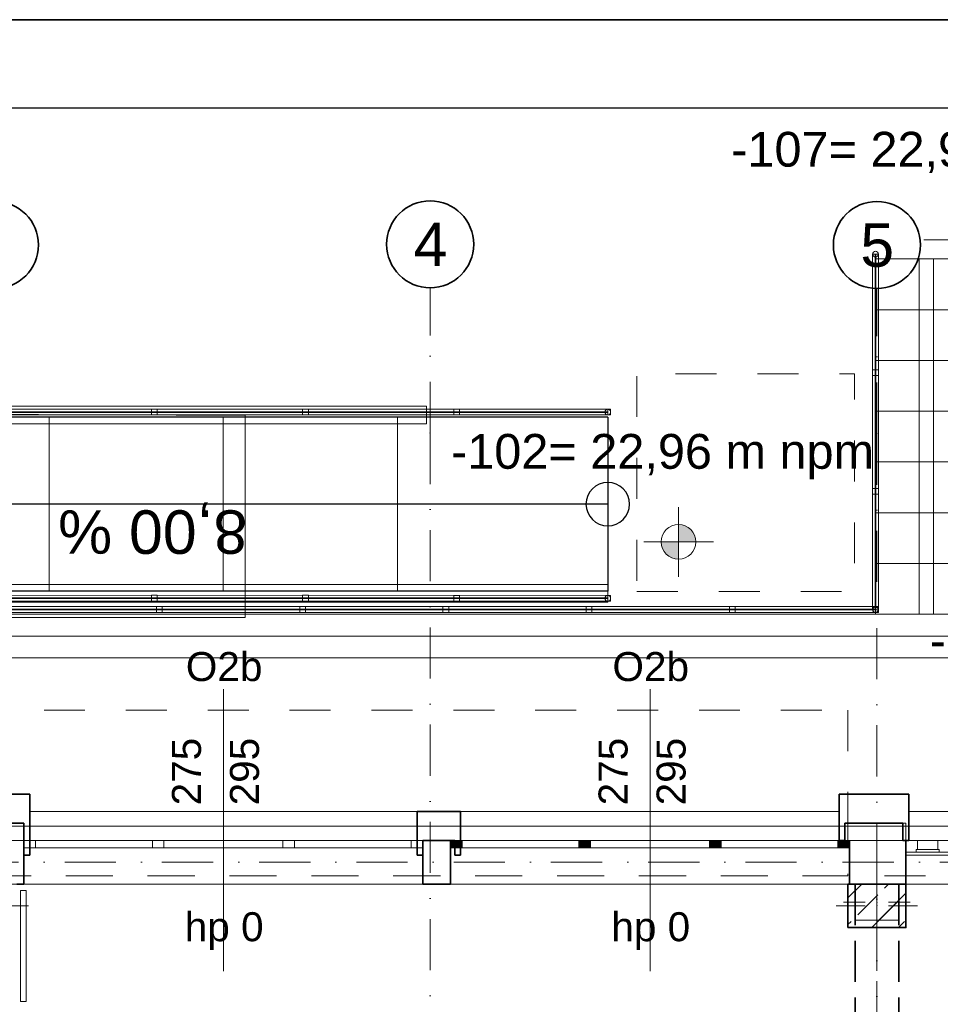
# Model space of a CAD drawing. Header units: millimetres. Extents: x -34676 to 172266, y 39940 to 476087.
# Tile 117 of 256: x 35009 to 41355, y 288794 to 295582. Entities that reach past the tile are written whole.
import ezdxf

# ---------------------------------------------------------------- set-up
doc = ezdxf.new("R2010")
doc.units = ezdxf.units.MM
doc.header["$MEASUREMENT"] = 0
for name, pattern in [('Krawędzie ukryte', [3.912222, 2.822222, -1.09]), ('Kropki i Kreski', [6.702778, 3.527778, -1.763889, 0, -1.411111]), ('Przerywana', [5.644444, 2.822222, -2.822222])]:
    doc.linetypes.add(name, pattern=pattern)
for name, color, linetype in [('#podkład', 252, 'Continuous'), ('- A - ocieplenie', 7, 'Continuous'), ('2D - Ogólne', 7, 'Continuous'), ('2D - Rysunki i Obrazki', 7, 'Continuous'), ('_TABELA', 7, 'Continuous'), ('balustrada', 7, 'Continuous'), ('Drzwi Archicad', 7, 'Continuous'), ('Konstrukcja - Belki', 7, 'Continuous'), ('Konstrukcja - Siatka mod', 7, 'Continuous'), ('Konstrukcja - Stropy', 7, 'Continuous'), ('Konstrukcja - Słupy', 7, 'Continuous'), ('Konstrukcja - Ściany zewnętrzne', 7, 'Continuous'), ('Okna Archicada', 7, 'Continuous'), ('Wymiarowanie - Poziomy', 7, 'Continuous'), ('z JAN', 7, 'Continuous'), ('Znaczniki okien Archicada', 7, 'Continuous')]:
    doc.layers.add(name, color=color, linetype=linetype)
doc.styles.add('STYL_AUTOMATYCZNY_1', font='arial.ttf')
doc.styles.add('STYL_AUTOMATYCZNY_4', font='arial.ttf')
pattern_1 = [(45, (-208051.03, 672090.37), (-183.84776, 183.84776), []), (45, (-208142.95, 672182.3), (-183.84776, 183.84776), [195, -65])]

# ---------------------------------------------------------------- blocks, each defined once
blk = doc.blocks.new('UHYGFFFF')
at = {"layer": 'Konstrukcja - Słupy', "linetype": 'Continuous', "lineweight": 25}
h = blk.add_hatch(dxfattribs=at)
h.set_pattern_fill('Beton_zbrojony_0002', color=252, style=0, pattern_type=2)
h.set_pattern_definition(pattern_1)
h.paths.add_polyline_path([(40327.6, 395462.6), (40727.6, 395462.6), (40727.6, 395762.6), (40327.6, 395762.6)])
h = blk.add_hatch(dxfattribs=at)
h.set_pattern_fill('Beton_zbrojony_0002', color=252, style=0, pattern_type=2)
h.set_pattern_definition(pattern_1)
h.paths.add_polyline_path([(40377.6, 395512.6), (40677.6, 395512.6), (40677.6, 395762.6), (40377.6, 395762.6)])
at = {"layer": 'Okna Archicada', "linetype": 'Continuous', "lineweight": 13}
for points in [[(37588.4, 396012.6), (37668.4, 396012.6), (37668.4, 396062.6), (37588.4, 396062.6)], [(38513.4, 396062.6), (38473.4, 396062.6), (38473.4, 396012.6), (38513.4, 396012.6)], [(38513.4, 396012.6), (38553.4, 396012.6), (38553.4, 396062.6), (38513.4, 396062.6)], [(39413.4, 396062.6), (39373.4, 396062.6), (39373.4, 396012.6), (39413.4, 396012.6)], [(39413.4, 396012.6), (39453.4, 396012.6), (39453.4, 396062.6), (39413.4, 396062.6)], [(40338.4, 396062.6), (40258.4, 396062.6), (40258.4, 396012.6), (40338.4, 396012.6)]]:
    blk.add_hatch(color=252, dxfattribs=at).paths.add_polyline_path(points)
at = {"layer": 'Wymiarowanie - Poziomy', "linetype": 'Continuous', "lineweight": 13}
for points in [[(39159.8, 398121.7), (39279.8, 398121.7), (39270.7, 398167.6), (39244.7, 398206.5), (39205.7, 398232.5), (39159.8, 398241.7)], [(39159.8, 398121.7), (39039.8, 398121.7), (39049, 398075.7), (39075, 398036.8), (39113.9, 398010.8), (39159.8, 398001.7)]]:
    blk.add_hatch(color=252, dxfattribs=at).paths.add_polyline_path(points)
at = {"layer": '- A - ocieplenie', "color": 252, "linetype": 'Continuous', "lineweight": 35, "ltscale": 100}
for p, q in [((34687.6, 396262.6), (34687.6, 396112.6)), ((37357.6, 396262.6), (37357.6, 396112.6)), ((37657.2, 396262.6), (37657.2, 396112.6)), ((40267.6, 396262.6), (40267.6, 396112.6)), ((40747.2, 396262.6), (40747.2, 396112.6)), ((34687.6, 396112.6), (34687.6, 396062.6)), ((37357.6, 396112.6), (37357.6, 396062.6)), ((37657.2, 396112.6), (37657.2, 396062.6)), ((40267.6, 396112.6), (40267.6, 396062.6)), ((40747.2, 396112.6), (40747.2, 396062.6))]:
    blk.add_line(p, q, dxfattribs=at)
at = {"layer": '- A - ocieplenie', "color": 252, "linetype": 'Continuous', "lineweight": 20, "ltscale": 100, "flags": 128}
for points in [[(47729.9, 397472.6), (22827.3, 397472.6)], [(22827.4, 397322.6), (47729.9, 397322.6)]]:
    blk.add_lwpolyline(points, dxfattribs=at)
at = {"layer": '- A - ocieplenie', "color": 252, "linetype": 'Continuous', "lineweight": 35, "ltscale": 100, "flags": 128}
for points in [[(34687.6, 396382.6), (34207.6, 396382.6)], [(34687.6, 396262.6), (34687.6, 396382.6)], [(40267.2, 396382.6), (40267.2, 396262.6)], [(40747.2, 396382.6), (40267.2, 396382.6)], [(40747.2, 396262.6), (40747.2, 396382.6)], [(37657.2, 396262.6), (37357.6, 396262.6)], [(34247.6, 396182.6), (34647.6, 396182.6)], [(34647.6, 396182.6), (34647.6, 396062.6)], [(40307.2, 396062.6), (40307.2, 396182.6)], [(40307.2, 396182.6), (40707.2, 396182.6)], [(40707.2, 396182.6), (40707.2, 396062.6)], [(34647.6, 396062.6), (34647.6, 395962.6)], [(34687.6, 395962.6), (34687.6, 396062.6)], [(37357.6, 396062.6), (37357.6, 395962.6)], [(37397.6, 396062.6), (37617.2, 396062.6)], [(37397.6, 395962.6), (37397.6, 396062.6)], [(37617.2, 396062.6), (37617.2, 395962.6)], [(37657.2, 395962.6), (37657.2, 396062.6)], [(40267.6, 396062.6), (40307.2, 396062.6)], [(40707.2, 396062.6), (40747.2, 396062.6)], [(34647.6, 395962.6), (34687.6, 395962.6)], [(37357.6, 395962.6), (37397.6, 395962.6)], [(37617.2, 395962.6), (37657.2, 395962.6)]]:
    blk.add_lwpolyline(points, dxfattribs=at)
at = {"color": 252, "linetype": 'Continuous', "lineweight": 13, "ltscale": 100}
for p, q in [((40517.6, 400072.6), (46317.6, 400072.6)), ((40517.6, 399722.6), (40517.6, 400072.6)), ((40817.6, 397622.6), (40817.6, 400072.6)), ((40817.6, 400072.6), (40917.6, 400072.6)), ((40917.6, 400072.6), (40917.6, 397622.6)), ((46317.6, 399722.6), (40517.6, 399722.6)), ((40517.6, 399722.6), (46317.6, 399722.6)), ((40517.6, 399372.6), (40517.6, 399722.6)), ((46317.6, 399372.6), (40517.6, 399372.6)), ((40517.6, 399372.6), (46317.6, 399372.6)), ((40517.6, 399022.6), (40517.6, 399372.6)), ((46317.6, 399022.6), (40517.6, 399022.6)), ((40517.6, 399022.6), (46317.6, 399022.6)), ((40517.6, 398672.6), (40517.6, 399022.6)), ((46317.6, 398672.6), (40517.6, 398672.6)), ((40517.6, 398672.6), (46317.6, 398672.6)), ((40517.6, 398322.6), (40517.6, 398672.6)), ((46317.6, 398322.6), (40517.6, 398322.6)), ((40517.6, 398322.6), (46317.6, 398322.6)), ((40517.6, 397972.6), (40517.6, 398322.6)), ((46317.6, 397972.6), (40517.6, 397972.6)), ((40517.6, 397972.6), (46317.6, 397972.6)), ((40517.6, 397622.6), (40517.6, 397972.6)), ((46317.6, 397622.6), (40517.6, 397622.6)), ((40917.6, 397622.6), (40817.6, 397622.6)), ((34622.6, 395717.6), (34622.6, 394953.6)), ((34622.6, 395717.6), (34662.6, 395717.6)), ((34662.6, 395717.6), (34662.6, 394953.6)), ((34622.6, 394953.6), (34662.6, 394953.6))]:
    blk.add_line(p, q, dxfattribs=at)
at = {"color": 252, "linetype": 'Continuous', "lineweight": 25, "ltscale": 100}
for p, q in [((38671.8, 398982.2), (32421.8, 398982.2)), ((38671.8, 398982.2), (38671.8, 397782.2)), ((38671.8, 398382.2), (32421.8, 398382.2)), ((38671.8, 397782.2), (32421.8, 397782.2))]:
    blk.add_line(p, q, dxfattribs=at)
at = {"color": 252, "linetype": 'Przerywana', "lineweight": 13, "ltscale": 100}
for p, q in [((34622.6, 395717.6), (34622.6, 394953.6)), ((34622.6, 395717.6), (34662.6, 395717.6)), ((34662.6, 395717.6), (34662.6, 394953.6)), ((34622.6, 394953.6), (34662.6, 394953.6))]:
    blk.add_line(p, q, dxfattribs=at)
at = {"color": 252, "linetype": 'Continuous', "lineweight": 25, "ltscale": 100, "flags": 128}
blk.add_lwpolyline([(38521.8, 398382.2, 1), (38821.8, 398382.2, 1)], format="xyb", close=True, dxfattribs=at)
at = {"color": 252, "linetype": 'Continuous', "lineweight": 35, "ltscale": 100, "flags": 128}
for points in [[(34647.6, 396062.6), (34647.6, 395762.6)], [(37397.6, 395762.6), (37397.6, 396062.6)]]:
    blk.add_lwpolyline(points, dxfattribs=at)
at = {"layer": '2D - Ogólne', "color": 252, "linetype": 'Przerywana', "lineweight": 13, "ltscale": 100, "flags": 128}
blk.add_lwpolyline([(38873, 397780.8), (40373, 397780.8), (40373, 399280.8), (38873, 399280.8)], close=True, dxfattribs=at)
at = {"layer": '2D - Ogólne', "color": 252, "linetype": 'Continuous', "lineweight": 13, "ltscale": 100, "flags": 128}
blk.add_lwpolyline([(40727.6, 395762.6), (43427.6, 395762.6), (43427.6, 395962.6), (40727.6, 395962.6)], close=True, dxfattribs=at)
at = {"layer": '2D - Rysunki i Obrazki', "color": 252, "linetype": 'Continuous', "lineweight": 13, "ltscale": 100}
blk.add_line((49117.6, 396162.6), (22777.8, 396162.6), dxfattribs=at)
at = {"layer": 'balustrada', "color": 252, "linetype": 'Continuous', "lineweight": 13, "ltscale": 100}
for p, q in [((38671.8, 399036.7), (32421.8, 399036.7)), ((38671.8, 399036.7), (32421.8, 399036.7)), ((38671.8, 399036.7), (32421.8, 399036.7)), ((38671.8, 399019.2), (32421.8, 399019.2)), ((38671.8, 399019.2), (32421.8, 399019.2)), ((38671.8, 399019.2), (32421.8, 399019.2)), ((38671.8, 399019.2), (32421.8, 399019.2)), ((32421.8, 399014.2), (38671.8, 399014.2)), ((32421.8, 399014.2), (38671.8, 399014.2)), ((32421.8, 399014.2), (38671.8, 399014.2)), ((32421.8, 399014.2), (38671.8, 399014.2)), ((38691.7, 399036.7), (38671.8, 399036.7)), ((38671.8, 398996.7), (38671.8, 399036.7)), ((38671.8, 398996.7), (38671.8, 399036.7)), ((38671.8, 399014.2), (38671.8, 399019.2)), ((38671.8, 399014.2), (38671.8, 399019.2)), ((38671.8, 399014.2), (38671.8, 399019.2)), ((38671.8, 399014.2), (38671.8, 399019.2)), ((38691.7, 398996.7), (38691.7, 399036.7)), ((32421.8, 398996.7), (38671.8, 398996.7)), ((32421.8, 398996.7), (38671.8, 398996.7)), ((32421.8, 398996.7), (38671.8, 398996.7)), ((38671.8, 398996.7), (38691.7, 398996.7)), ((38671.7, 397752.8), (32421.7, 397754.2)), ((38691.7, 397752.8), (38671.7, 397752.8)), ((38691.7, 397712.8), (38691.7, 397752.8)), ((40517.6, 397658.1), (24722.3, 397658.1)), ((40517.6, 397658.1), (24722.3, 397658.1)), ((40517.6, 397658.1), (24722.3, 397658.1)), ((40517.6, 397658.1), (24722.3, 397658.1)), ((40517.6, 397675.6), (24739.8, 397675.6)), ((40517.6, 397675.6), (24739.8, 397675.6)), ((40517.6, 397675.6), (24739.8, 397675.6)), ((32421.7, 397714.2), (38671.7, 397712.8)), ((38671.7, 397712.8), (38691.7, 397712.8)), ((40537.6, 397675.6), (40517.6, 397675.6)), ((40517.6, 397635.6), (40517.6, 397675.6)), ((40517.6, 397635.6), (40517.6, 397675.6)), ((40517.6, 397653.1), (40517.6, 397658.1)), ((40517.6, 397653.1), (40517.6, 397658.1)), ((40517.6, 397653.1), (40517.6, 397658.1)), ((40517.6, 397653.1), (40517.6, 397658.1)), ((40537.6, 397635.6), (40537.6, 397675.6)), ((24699.8, 397635.6), (40517.6, 397635.6)), ((24699.8, 397635.6), (40517.6, 397635.6)), ((24699.8, 397635.6), (40517.6, 397635.6)), ((24717.3, 397653.1), (40517.6, 397653.1)), ((24717.3, 397653.1), (40517.6, 397653.1)), ((24717.3, 397653.1), (40517.6, 397653.1)), ((24717.3, 397653.1), (40517.6, 397653.1)), ((40517.6, 397635.6), (40537.6, 397635.6))]:
    blk.add_line(p, q, dxfattribs=at)
at = {"layer": 'balustrada', "color": 252, "linetype": 'Continuous', "lineweight": 13, "ltscale": 100, "flags": 128}
for points in [[(40497.6, 400105.6, 1), (40537.6, 400105.6, 1)], [(38671.8, 399036.7, 1), (38671.8, 398996.7, 1)], [(38671.7, 397712.8, 1), (38671.7, 397752.8, 1)], [(40517.6, 397675.6, 1), (40517.6, 397635.6, 1)], [(40497.6, 397653.1, 1), (40537.6, 397653.1, 1)]]:
    blk.add_lwpolyline(points, format="xyb", close=True, dxfattribs=at)
for points in [[(40537.6, 400105.6), (40497.6, 400105.6), (40497.6, 397653.1), (40537.6, 397653.1)], [(40537.6, 400105.6), (40497.6, 400105.6), (40497.6, 397653.1), (40537.6, 397653.1)], [(40537.6, 400105.6), (40497.6, 400105.6), (40497.6, 397653.1), (40537.6, 397653.1)], [(40520.1, 400105.6), (40515.1, 400105.6), (40515.1, 397653.1), (40520.1, 397653.1)], [(40520.1, 400105.6), (40515.1, 400105.6), (40515.1, 397653.1), (40520.1, 397653.1)], [(40520.1, 400105.6), (40515.1, 400105.6), (40515.1, 397653.1), (40520.1, 397653.1)], [(40520.1, 400105.6), (40515.1, 400105.6), (40515.1, 397653.1), (40520.1, 397653.1)], [(40537.6, 399308.1), (40497.6, 399308.1), (40497.6, 399268.1), (40537.6, 399268.1)], [(35566.8, 398996.7), (35566.8, 399036.7), (35526.8, 399036.7), (35526.8, 398996.7)], [(36608.4, 398996.7), (36608.4, 399036.7), (36568.4, 399036.7), (36568.4, 398996.7)], [(37650.1, 398996.7), (37650.1, 399036.7), (37610.1, 399036.7), (37610.1, 398996.7)], [(40537.6, 398490.6), (40497.6, 398490.6), (40497.6, 398450.6), (40537.6, 398450.6)], [(32421.7, 397754.2), (32421.7, 397714.2), (38671.7, 397712.8), (38671.7, 397752.8)], [(32421.7, 397754.2), (32421.7, 397714.2), (38671.7, 397712.8), (38671.7, 397752.8)], [(32421.7, 397736.7), (32421.7, 397731.7), (38671.7, 397730.3), (38671.7, 397735.3)], [(32421.7, 397736.7), (32421.7, 397731.7), (38671.7, 397730.3), (38671.7, 397735.3)], [(32421.7, 397736.7), (32421.7, 397731.7), (38671.7, 397730.3), (38671.7, 397735.3)], [(32421.7, 397736.7), (32421.7, 397731.7), (38671.7, 397730.3), (38671.7, 397735.3)], [(35526.7, 397753.5), (35526.7, 397713.5), (35566.7, 397713.5), (35566.7, 397753.5)], [(36568.4, 397753.3), (36568.4, 397713.3), (36608.4, 397713.3), (36608.4, 397753.3)], [(37610.1, 397753), (37610.1, 397713), (37650.1, 397713), (37650.1, 397753)], [(35600.7, 397635.6), (35600.7, 397675.6), (35560.7, 397675.6), (35560.7, 397635.6)], [(36588.1, 397635.6), (36588.1, 397675.6), (36548.1, 397675.6), (36548.1, 397635.6)], [(37575.5, 397635.6), (37575.5, 397675.6), (37535.5, 397675.6), (37535.5, 397635.6)], [(38562.8, 397635.6), (38562.8, 397675.6), (38522.8, 397675.6), (38522.8, 397635.6)], [(39550.2, 397635.6), (39550.2, 397675.6), (39510.2, 397675.6), (39510.2, 397635.6)]]:
    blk.add_lwpolyline(points, close=True, dxfattribs=at)
at = {"layer": 'balustrada', "color": 252, "linetype": 'Continuous', "lineweight": 18, "ltscale": 100, "flags": 128}
for points in [[(34821.8, 397782.2), (34821.8, 398982.2), (33621.8, 398982.2), (33621.8, 397782.2)], [(36021.8, 397782.2), (36021.8, 398982.2), (34821.8, 398982.2), (34821.8, 397782.2)], [(37221.8, 397782.2), (37221.8, 398982.2), (36021.8, 398982.2), (36021.8, 397782.2)]]:
    blk.add_lwpolyline(points, close=True, dxfattribs=at)
at = {"layer": 'Drzwi Archicad', "color": 252, "linetype": 'Continuous', "lineweight": 13, "ltscale": 100}
for p, q in [((40727.6, 396062.6), (40807.6, 396062.6)), ((40727.6, 395982.6), (40727.6, 396062.6)), ((40807.6, 396062.6), (40807.6, 396000.6)), ((40807.6, 396062.6), (40947.6, 396062.6)), ((40947.6, 396000.6), (40947.6, 396062.6)), ((40947.6, 396062.6), (41015.6, 396062.6)), ((40797.6, 395982.6), (40727.6, 395982.6)), ((40807.6, 396000.6), (40797.6, 396000.6)), ((40797.6, 396000.6), (40797.6, 395982.6)), ((40807.6, 396000.6), (40947.6, 396000.6)), ((40957.6, 396000.6), (40947.6, 396000.6)), ((40957.6, 395982.6), (40957.6, 396000.6)), ((41027.6, 395982.6), (40957.6, 395982.6))]:
    blk.add_line(p, q, dxfattribs=at)
at = {"layer": 'Drzwi Archicad', "color": 252, "linetype": 'Continuous', "lineweight": 35, "ltscale": 100}
for p, q in [((40727.6, 396062.6), (40727.6, 395982.6)), ((40727.6, 396062.6), (40727.6, 395982.6)), ((40727.6, 395982.6), (40727.6, 395762.6))]:
    blk.add_line(p, q, dxfattribs=at)
at = {"layer": 'Drzwi Archicad', "color": 252, "linetype": 'Continuous', "lineweight": 13, "ltscale": 100, "flags": 128}
for points in [[(40807.6, 396062.6), (40947.6, 396062.6), (40947.6, 396000.6), (40807.6, 396000.6)], [(40957.6, 395982.6), (40797.6, 395982.6), (40797.6, 396000.6), (40957.6, 396000.6)]]:
    blk.add_lwpolyline(points, close=True, dxfattribs=at)
at = {"layer": 'Konstrukcja - Belki', "color": 252, "linetype": 'Continuous', "lineweight": 13, "ltscale": 100}
for p, q in [((37421.8, 399056.7), (32421.8, 399056.7)), ((37421.8, 399056.7), (37421.8, 398936.7)), ((37421.8, 398936.7), (32421.8, 398936.7)), ((38671.8, 397827.2), (32421.8, 397827.2)), ((38671.8, 397827.2), (38671.8, 397707.2)), ((38671.8, 397707.2), (32421.8, 397707.2))]:
    blk.add_line(p, q, dxfattribs=at)
at = {"layer": 'Konstrukcja - Belki', "color": 252, "linetype": 'Krawędzie ukryte', "lineweight": 35, "ltscale": 100}
for p, q in [((40377.6, 395762.6), (40377.6, 390812.6)), ((40377.6, 395762.6), (40677.6, 395762.6)), ((40677.6, 395762.6), (40677.6, 390812.6))]:
    blk.add_line(p, q, dxfattribs=at)
at = {"layer": 'Konstrukcja - Belki', "color": 252, "linetype": 'Kropki i Kreski', "lineweight": 13, "ltscale": 100}
blk.add_line((40527.6, 395762.6), (40527.6, 390812.6), dxfattribs=at)
at = {"layer": 'Konstrukcja - Siatka mod', "color": 252, "linetype": 'Kropki i Kreski', "lineweight": 13, "ltscale": 100}
for p, q in [((37447.6, 398873.3), (37447.6, 399873.3)), ((40527.6, 398868.6), (40527.6, 399868.6)), ((37447.6, 398873.3), (37447.6, 381903.8)), ((40527.6, 398868.6), (40527.6, 381903.8)), ((20180, 395912.6), (49624.6, 395912.6))]:
    blk.add_line(p, q, dxfattribs=at)
at = {"layer": 'Konstrukcja - Siatka mod', "color": 252, "linetype": 'Continuous', "lineweight": 35, "ltscale": 100}
for centre in [(34447.6, 400168.6), (37447.6, 400173.3), (40527.6, 400168.6)]:
    blk.add_circle(centre, 300, dxfattribs=at)
at = {"layer": 'Konstrukcja - Siatka mod', "color": 252, "linetype": 'Kropki i Kreski', "lineweight": 13, "ltscale": 100}
for p in [(37447.6, 398873.3), (37447.6, 398873.3), (40527.6, 398868.6), (40527.6, 398868.6)]:
    blk.add_point(p, dxfattribs=at)
at = {"layer": 'Konstrukcja - Stropy', "color": 252, "linetype": 'Continuous', "lineweight": 13, "ltscale": 100, "flags": 128}
for points in [[(23047.8, 397622.6), (46547.6, 397622.6), (46547.6, 396062.6), (23047.8, 396062.6)], [(49317.6, 395762.6), (22777.6, 395762.6), (22777.6, 393161.4), (22777.6, 390344), (22777.6, 388030.6), (22777.6, 383282.6), (34297.6, 383282.6), (34297.6, 388332.6), (37597.6, 388332.6), (37597.6, 383282.6), (49317.6, 383282.6)]]:
    blk.add_lwpolyline(points, close=True, dxfattribs=at)
at = {"layer": 'Konstrukcja - Stropy', "color": 252, "linetype": 'Przerywana', "lineweight": 13, "ltscale": 100, "flags": 128}
for points in [[(46547.6, 397472.6), (46547.6, 395820.2), (24022.8, 395820.2), (24022.8, 397472.6)], [(40327.5, 396962), (40327.5, 395820.2), (24022.8, 395820.2), (24022.8, 396962)]]:
    blk.add_lwpolyline(points, close=True, dxfattribs=at)
at = {"layer": 'Konstrukcja - Słupy', "color": 252, "linetype": 'Continuous', "lineweight": 13, "ltscale": 100}
for p, q in [((40527.6, 395717.6), (40527.6, 395842.6)), ((40447.6, 395637.6), (40297.6, 395637.6)), ((40607.6, 395637.6), (40757.6, 395637.6)), ((40527.6, 395557.6), (40527.6, 395432.6))]:
    blk.add_line(p, q, dxfattribs=at)
at = {"layer": 'Konstrukcja - Słupy', "color": 252, "linetype": 'Continuous', "lineweight": 0, "ltscale": 100}
for p, q in [((40527.6, 395692.6), (40527.6, 395842.6)), ((34527.6, 395612.6), (34677.6, 395612.6)), ((40447.6, 395612.6), (40247.6, 395612.6)), ((40607.6, 395612.6), (40807.6, 395612.6)), ((40527.6, 395532.6), (40527.6, 395382.6))]:
    blk.add_line(p, q, dxfattribs=at)
at = {"layer": 'Konstrukcja - Słupy', "color": 252, "linetype": 'Continuous', "lineweight": 35, "ltscale": 100, "flags": 128}
blk.add_lwpolyline([(40327.6, 395462.6), (40727.6, 395462.6), (40727.6, 395762.6), (40327.6, 395762.6)], close=True, dxfattribs=at)
at = {"layer": 'Konstrukcja - Słupy', "color": 252, "linetype": 'Continuous', "lineweight": 13, "ltscale": 100, "flags": 128}
blk.add_lwpolyline([(40377.6, 395512.6), (40677.6, 395512.6), (40677.6, 395762.6), (40377.6, 395762.6)], close=True, dxfattribs=at)
at = {"layer": 'Konstrukcja - Słupy', "color": 252, "linetype": 'Continuous', "lineweight": 13, "ltscale": 100}
blk.add_point((40527.6, 395637.6), dxfattribs=at)
at = {"layer": 'Konstrukcja - Słupy', "color": 252, "linetype": 'Continuous', "lineweight": 0, "ltscale": 100}
blk.add_point((40527.6, 395612.6), dxfattribs=at)
at = {"layer": 'Konstrukcja - Ściany zewnętrzne', "color": 252, "linetype": 'Continuous', "lineweight": 35, "ltscale": 100}
for p, q in [((37588.4, 396062.6), (37588.4, 396012.6)), ((40338.4, 396062.6), (40338.4, 396012.6)), ((40727.6, 396062.6), (40710.2, 396062.6)), ((40727.6, 396062.6), (40727.6, 395982.6)), ((37588.4, 396012.6), (37588.4, 395762.6)), ((40338.4, 396012.6), (40338.4, 395762.6)), ((40727.6, 395982.6), (40727.6, 395762.6)), ((40727.6, 395762.6), (40710.2, 395762.6))]:
    blk.add_line(p, q, dxfattribs=at)
at = {"layer": 'Konstrukcja - Ściany zewnętrzne', "color": 252, "linetype": 'Continuous', "lineweight": 13, "ltscale": 100, "flags": 128}
for points in [[(34647.6, 396062.6), (34647.6, 396182.6), (34247.6, 396182.6), (34247.6, 396062.6)], [(40727.6, 396062.6), (40727.6, 396182.6), (40327.6, 396182.6), (40327.6, 396062.6)]]:
    blk.add_lwpolyline(points, dxfattribs=at)
at = {"layer": 'Konstrukcja - Ściany zewnętrzne', "color": 252, "linetype": 'Continuous', "lineweight": 35, "ltscale": 100, "flags": 128}
for points in [[(37588.4, 396062.6), (37397.6, 396062.6)], [(34597.6, 395762.6), (34647.6, 395762.6)], [(37397.6, 395762.6), (37588.4, 395762.6)], [(40338.4, 395762.6), (40377.6, 395762.6)], [(40677.6, 395762.6), (40727.6, 395762.6)]]:
    blk.add_lwpolyline(points, dxfattribs=at)
at = {"layer": 'Okna Archicada', "color": 252, "linetype": 'Continuous', "lineweight": 13, "ltscale": 100}
for p, q in [((37357.6, 396262.6), (34687.6, 396262.6)), ((40267.6, 396262.6), (37657.2, 396262.6)), ((43424.5, 396262.6), (40747.2, 396262.6)), ((37397.6, 396062.6), (34647.6, 396062.6)), ((34647.6, 396062.6), (34727.6, 396062.6)), ((37357.6, 396062.6), (34687.6, 396062.6)), ((34727.6, 396062.6), (34727.6, 396012.6)), ((34727.6, 396062.6), (35532.6, 396062.6)), ((35532.6, 396012.6), (35532.6, 396062.6)), ((35532.6, 396062.6), (35572.6, 396062.6)), ((35572.6, 396062.6), (35612.6, 396062.6)), ((35612.6, 396062.6), (35612.6, 396012.6)), ((35612.6, 396062.6), (36432.6, 396062.6)), ((36432.6, 396012.6), (36432.6, 396062.6)), ((36432.6, 396062.6), (36472.6, 396062.6)), ((36472.6, 396062.6), (36512.6, 396062.6)), ((36512.6, 396062.6), (36512.6, 396012.6)), ((36512.6, 396062.6), (37317.6, 396062.6)), ((37317.6, 396012.6), (37317.6, 396062.6)), ((37317.6, 396062.6), (37397.6, 396062.6)), ((37588.4, 396062.6), (40338.4, 396062.6)), ((37668.4, 396062.6), (37588.4, 396062.6)), ((40267.6, 396062.6), (37657.2, 396062.6)), ((37668.4, 396012.6), (37668.4, 396062.6)), ((38473.4, 396062.6), (37668.4, 396062.6)), ((38513.4, 396062.6), (38473.4, 396062.6)), ((38473.4, 396062.6), (38473.4, 396012.6)), ((38553.4, 396062.6), (38513.4, 396062.6)), ((38553.4, 396012.6), (38553.4, 396062.6)), ((39373.4, 396062.6), (38553.4, 396062.6)), ((39413.4, 396062.6), (39373.4, 396062.6)), ((39373.4, 396062.6), (39373.4, 396012.6)), ((39453.4, 396062.6), (39413.4, 396062.6)), ((39453.4, 396012.6), (39453.4, 396062.6)), ((40258.4, 396062.6), (39453.4, 396062.6)), ((40338.4, 396062.6), (40258.4, 396062.6)), ((40258.4, 396062.6), (40258.4, 396012.6)), ((43424.5, 396062.6), (40747.2, 396062.6)), ((34727.6, 396012.6), (34647.6, 396012.6)), ((35532.6, 396012.6), (34727.6, 396012.6)), ((35572.6, 396012.6), (35532.6, 396012.6)), ((35612.6, 396012.6), (35572.6, 396012.6)), ((36432.6, 396012.6), (35612.6, 396012.6)), ((36472.6, 396012.6), (36432.6, 396012.6)), ((36512.6, 396012.6), (36472.6, 396012.6)), ((37317.6, 396012.6), (36512.6, 396012.6)), ((37397.6, 396012.6), (37317.6, 396012.6)), ((37588.4, 396012.6), (37668.4, 396012.6)), ((37668.4, 396012.6), (38473.4, 396012.6)), ((38473.4, 396012.6), (38513.4, 396012.6)), ((38513.4, 396012.6), (38553.4, 396012.6)), ((38553.4, 396012.6), (39373.4, 396012.6)), ((39373.4, 396012.6), (39413.4, 396012.6)), ((39413.4, 396012.6), (39453.4, 396012.6)), ((39453.4, 396012.6), (40258.4, 396012.6)), ((40258.4, 396012.6), (40338.4, 396012.6)), ((37397.6, 395762.6), (34647.6, 395762.6)), ((37588.4, 395762.6), (40338.4, 395762.6))]:
    blk.add_line(p, q, dxfattribs=at)
at = {"layer": 'Okna Archicada', "color": 252, "linetype": 'Continuous', "lineweight": 35, "ltscale": 100}
for p, q in [((34687.6, 396262.6), (34687.6, 396112.6)), ((37357.6, 396262.6), (37357.6, 396112.6)), ((37657.2, 396262.6), (37657.2, 396112.6)), ((40267.6, 396262.6), (40267.6, 396112.6)), ((40747.2, 396262.6), (40747.2, 396112.6)), ((34687.6, 396112.6), (34687.6, 396062.6)), ((37357.6, 396112.6), (37357.6, 396062.6)), ((37657.2, 396112.6), (37657.2, 396062.6)), ((40267.6, 396112.6), (40267.6, 396062.6)), ((40747.2, 396112.6), (40747.2, 396062.6)), ((34647.6, 396062.6), (34647.6, 396012.6)), ((34647.6, 396062.6), (34647.6, 396012.6)), ((37397.6, 396062.6), (37397.6, 396012.6)), ((37397.6, 396062.6), (37397.6, 396012.6)), ((37588.4, 396062.6), (37588.4, 396012.6)), ((37588.4, 396062.6), (37588.4, 396012.6)), ((40338.4, 396062.6), (40338.4, 396012.6)), ((40338.4, 396062.6), (40338.4, 396012.6)), ((34647.6, 396012.6), (34647.6, 395762.6)), ((37397.6, 396012.6), (37397.6, 395762.6)), ((37588.4, 396012.6), (37588.4, 395762.6)), ((40338.4, 396012.6), (40338.4, 395762.6))]:
    blk.add_line(p, q, dxfattribs=at)
at = {"layer": 'Wymiarowanie - Poziomy', "color": 252, "linetype": 'Continuous', "lineweight": 13, "ltscale": 100}
for p, q in [((40851.4, 400204.7), (41331.4, 400204.7)), ((39159.8, 397881.7), (39159.8, 398361.7)), ((38919.8, 398121.7), (39399.8, 398121.7))]:
    blk.add_line(p, q, dxfattribs=at)
blk.add_circle((39159.8, 398121.7), 120, dxfattribs=at)
at = {"layer": 'z JAN', "color": 252, "linetype": 'Continuous', "lineweight": 13, "ltscale": 100, "flags": 128}
blk.add_lwpolyline([(22872.9, 399056.3), (36171.8, 398994), (36171.8, 397600.5), (24022.8, 397600.5), (22866.4, 397600.5)], close=True, dxfattribs=at)
at = {"layer": 'Znaczniki okien Archicada', "color": 252, "linetype": 'Continuous', "lineweight": 13, "ltscale": 100}
for p, q in [((36022.6, 397105.5), (36022.6, 395162.6)), ((38963.4, 397105.5), (38963.4, 395162.6))]:
    blk.add_line(p, q, dxfattribs=at)
at = {"color": 252, "linetype": 'Continuous', "lineweight": 25, "insert": (36187.2, 398217.4), "char_height": 300, "attachment_point": 4, "rotation": 180, "style": 'STYL_AUTOMATYCZNY_1'}
blk.add_mtext('\\A1;{\\pql;\\fArial|b0|i0|c238|p0;\\W1.000000;8,00 %}', dxfattribs=at)
at = {"layer": 'Konstrukcja - Siatka mod', "color": 252, "linetype": 'Continuous', "lineweight": 13, "char_height": 300, "attachment_point": 1, "style": 'STYL_AUTOMATYCZNY_1'}
for s, insert in [('\\A1;{\\pql;\\pt0;\\fArial|b0|i0|c238|p0;\\W1.000000;4}', (37333.2, 400323.3)), ('\\A1;{\\pql;\\pt0;\\fArial|b0|i0|c238|p0;\\W1.000000;5}', (40413.2, 400318.6))]:
    blk.add_mtext(s, dxfattribs=dict(at, insert=insert))
at = {"layer": 'Wymiarowanie - Poziomy', "color": 252, "linetype": 'Continuous', "lineweight": 13, "char_height": 240, "width": 2863.464, "attachment_point": 7, "style": 'STYL_AUTOMATYCZNY_4'}
for s, insert in [('\\A1;{\\pql;\\fArial|b0|i0|c238|p0;\\W1.000000;-107= 22,91 m npm}', (39523.2, 400636.3)), ('\\A1;{\\pql;\\fArial|b0|i0|c238|p0;\\W1.000000;-102= 22,96 m npm}', (37591.6, 398553.3)), ('\\A1;{\\pql;\\fArial|b0|i0|c238|p0;\\W1.000000;-0,02= 23,96m npm}', (40892, 397250.5))]:
    blk.add_mtext(s, dxfattribs=dict(at, insert=insert))
at = {"layer": 'Znaczniki okien Archicada', "color": 252, "linetype": 'Continuous', "lineweight": 35, "char_height": 200, "attachment_point": 7, "rotation": 90, "style": 'STYL_AUTOMATYCZNY_1'}
for s, insert in [('\\A1;{\\pql;\\pt0;\\fArial|b0|i0|c238|p0;\\W1.000000;275\\fArial|b0|i0|c238|p0;\\W1.000000;\\A1{\\H.66x;\\S^  ;}\\fArial|b0|i0|c238|p0;\\W1.000000;\\fArial|b0|i0|c238|p0;\\W1.000000;}', (35925.9, 396305)), ('\\A1;{\\pql;\\pt0;\\fArial|b0|i0|c238|p0;\\W1.000000;295\\fArial|b0|i0|c238|p0;\\W1.000000;\\A1{\\H.66x;\\S^  ;}\\fArial|b0|i0|c238|p0;\\W1.000000;\\fArial|b0|i0|c238|p0;\\W1.000000;}', (36325.9, 396305))]:
    blk.add_mtext(s, dxfattribs=dict(at, insert=insert))
at = {"layer": 'Znaczniki okien Archicada', "color": 252, "linetype": 'Continuous', "lineweight": 35, "char_height": 200, "attachment_point": 7, "style": 'STYL_AUTOMATYCZNY_1'}
for s, insert in [('\\A1;{\\pql;\\pt0;\\fArial|b0|i0|c238|p0;\\W1.000000;O2b\\fArial|b0|i0|c238|p0;\\W1.000000;\\fArial|b0|i0|c238|p0;\\W1.000000;\\fArial|b0|i0|c238|p0;\\W1.000000;}', (35763.3, 397159.3)), ('\\A1;{\\pql;\\pt0;\\fArial|b0|i0|c238|p0;\\W1.000000;hp 0\\fArial|b0|i0|c238|p0;\\W1.000000;\\A1{\\H.66x;\\S^  ;}\\fArial|b0|i0|c238|p0;\\W1.000000;\\fArial|b0|i0|c238|p0;\\W1.000000;}', (35755.6, 395308.1))]:
    blk.add_mtext(s, dxfattribs=dict(at, insert=insert))
at = {"layer": 'Znaczniki okien Archicada', "color": 252, "linetype": 'Continuous', "lineweight": 15, "char_height": 200, "attachment_point": 7, "rotation": 90, "style": 'STYL_AUTOMATYCZNY_1'}
for s, insert in [('\\A1;{\\pql;\\pt0;\\fArial|b0|i0|c238|p0;\\W1.000000;275\\fArial|b0|i0|c238|p0;\\W1.000000;\\A1{\\H.66x;\\S^  ;}\\fArial|b0|i0|c238|p0;\\W1.000000;\\fArial|b0|i0|c238|p0;\\W1.000000;}', (38866.8, 396305)), ('\\A1;{\\pql;\\pt0;\\fArial|b0|i0|c238|p0;\\W1.000000;295\\fArial|b0|i0|c238|p0;\\W1.000000;\\A1{\\H.66x;\\S^  ;}\\fArial|b0|i0|c238|p0;\\W1.000000;\\fArial|b0|i0|c238|p0;\\W1.000000;}', (39266.8, 396305))]:
    blk.add_mtext(s, dxfattribs=dict(at, insert=insert))
at = {"layer": 'Znaczniki okien Archicada', "color": 252, "linetype": 'Continuous', "lineweight": 15, "char_height": 200, "attachment_point": 7, "style": 'STYL_AUTOMATYCZNY_1'}
for s, insert in [('\\A1;{\\pql;\\pt0;\\fArial|b0|i0|c238|p0;\\W1.000000;O2b\\fArial|b0|i0|c238|p0;\\W1.000000;\\fArial|b0|i0|c238|p0;\\W1.000000;\\fArial|b0|i0|c238|p0;\\W1.000000;}', (38704.2, 397159.3)), ('\\A1;{\\pql;\\pt0;\\fArial|b0|i0|c238|p0;\\W1.000000;hp 0\\fArial|b0|i0|c238|p0;\\W1.000000;\\A1{\\H.66x;\\S^  ;}\\fArial|b0|i0|c238|p0;\\W1.000000;\\fArial|b0|i0|c238|p0;\\W1.000000;}', (38696.5, 395308.1))]:
    blk.add_mtext(s, dxfattribs=dict(at, insert=insert))

msp = doc.modelspace()

# ---------------------------------------------------------------- linework, layer by layer
at = {"layer": '_TABELA', "color": 7}
msp.add_lwpolyline([(14725.1, 295582), (56725.1, 295582), (14725.1, 295582), (14725.1, 265882), (56725.1, 265882), (56725.1, 295582)], dxfattribs=at)
msp.add_lwpolyline([(56125.1, 294972), (17225.1, 294972), (17225.1, 266492), (56125.1, 266492)], close=True, dxfattribs=at)

# ---------------------------------------------------------------- block references
at = {"layer": '#podkład'}
msp.add_blockref('UHYGFFFF', (390.9, -106139.9), dxfattribs=at)

doc.saveas('drawing.dxf')
